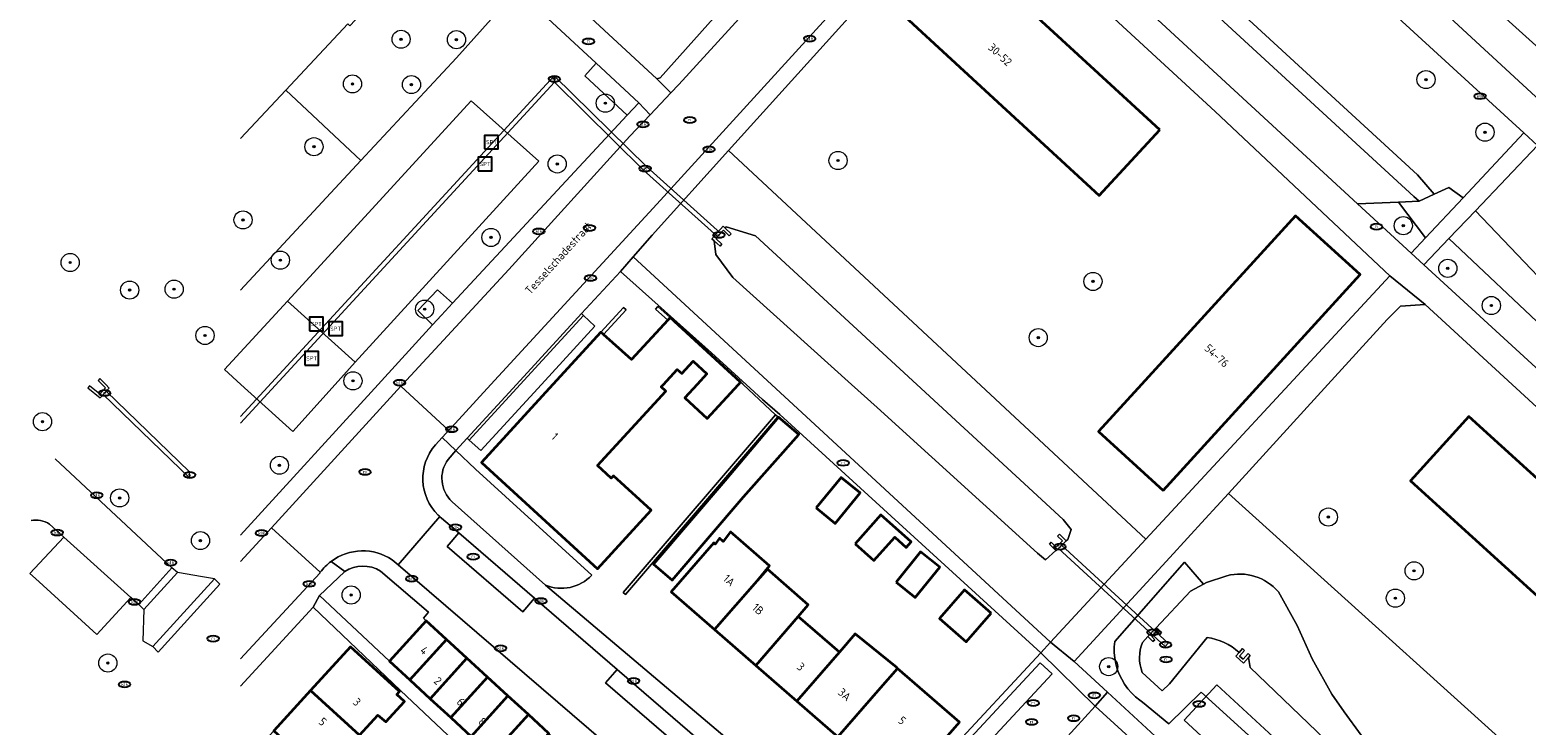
# Model space of a CAD drawing. Header units: metres. Extents: x 103671 to 105190, y 427150 to 429171.
# Tile 255 of 256: x 103673 to 103838, y 428962 to 429039. Entities that reach past the tile are written whole.
import ezdxf
from ezdxf.enums import TextEntityAlignment as Align

# ---------------------------------------------------------------- set-up
doc = ezdxf.new("R2010")
doc.units = ezdxf.units.M
for name, color, linetype, lineweight in [('B-WE-GR-BEPLANTING_CULTUUR_BODEMBEDEKKER-GV', 253, 'Continuous', 18), ('B-WE-GR-BEPLANTING_CULTUUR_BOSPLANTSOEN-GV', 253, 'Continuous', 18), ('B-WE-GR-BEPLANTING_CULTUUR_HEESTERS-GV', 253, 'Continuous', 18), ('B-WE-GR-BEPLANTING_CULTUUR_ROOS-GV', 253, 'Continuous', 18), ('B-WE-GR-BOOM-S', 253, 'Continuous', 25), ('B-WE-GR-HAAG-GV', 253, 'Continuous', 13), ('B-WE-IE-MEUBILAIR-S', 253, 'Continuous', 25), ('B-WE-IE-MEUBILAIR_WEGMEUBILAIR-S', 253, 'Continuous', 25), ('B-WE-IE-TERREINAFSCHEIDING_KUNSTMATIG_MUUR-G', 253, 'IE-TERREINAFSCHEIDING_KUNSTMATIG-SO', 18), ('B-WE-IE-TERREINAFSCHEIDING_KUNSTMATIG_MUUR-GV', 253, 'Continuous', 18), ('B-WE-KW-KUNSTWERK_DUIKER-GV', 253, 'Continuous', 18), ('B-WE-OG-BEBOUWING-GV', 253, 'Continuous', 35), ('B-WE-OG-BEBOUWING-T18', 7, 'Continuous', 18), ('B-WE-OG-BEBOUWING_BEZINKTANK-GV', 253, 'Continuous', 18), ('B-WE-OG-TERREIN_BEGROEID-GV', 253, 'Continuous', 18), ('B-WE-OG-TERREIN_ERF-GV', 253, 'Continuous', 18), ('B-WE-OG-TOPOGRAFIE-T18', 7, 'Continuous', 18), ('B-WE-OG-WATER_SLOOT-GV', 253, 'Continuous', 18), ('B-WE-VH-GESLOTENVERHARDING_ASFALT-GV', 253, 'Continuous', 18), ('B-WE-VH-GESLOTENVERHARDING_BETON-GV', 253, 'Continuous', 18), ('B-WE-VH-ONVERHARD_ZAND-GV', 253, 'Continuous', 18), ('B-WE-VH-OPENVERHARDING-GV', 253, 'Continuous', 18), ('B-WE-VH-OPENVERHARDING_BETONSTRAATSTEEN-GV', 253, 'Continuous', 18), ('B-WE-VH-OPENVERHARDING_STRAATBAKSTEEN-GV', 253, 'Continuous', 18), ('B-WE-VH-OPENVERHARDING_TEGEL-GV', 253, 'Continuous', 18), ('B-WE-VW-MARKERING_PICTOGRAM-G', 253, 'Continuous', 18)]:
    doc.layers.add(name, color=color, linetype=linetype, lineweight=lineweight)
doc.styles.add('NLCS-ISO', font='NLCS-ISO.ttf')
doc.styles.add('NLCS-ISO-M500-T18', font='NLCS-ISO.ttf', dxfattribs={"height": 0.9})
doc.linetypes.add('IE-TERREINAFSCHEIDING_KUNSTMATIG-SO', pattern='A,4,[82,NLCS.SHX,S=0.75,R=90,X=0,Y=0],4,-2', length=10)

# ---------------------------------------------------------------- blocks, each defined once
blk = doc.blocks.new('SIE-MEUBILAIR_PUT_KOLK-SO')
blk.add_ellipse((0, 0), major_axis=(1.25, 0), ratio=0.54)
at = {"style": 'NLCS-ISO'}
blk.add_text('klk', height=0.75, dxfattribs=at).set_placement((0.03, 0), align=Align.MIDDLE_CENTER)
blk = doc.blocks.new('SIE-MEUBILAIR_PUT_RIOOLPUT-SO')
blk.add_ellipse((0, 0), major_axis=(1.25, 0), ratio=0.54)
at = {"style": 'NLCS-ISO'}
blk.add_text('ri', height=0.75, dxfattribs=at).set_placement((-0.04, 0.07), align=Align.MIDDLE_CENTER)
blk = doc.blocks.new('SIE-WEG_SPEELTOESTEL-SO')
at = {"flags": 128}
blk.add_lwpolyline([(-3.75, -3.75), (3.75, -3.75), (3.75, 3.75), (-3.75, 3.75)], close=True, dxfattribs=at)
at = {"style": 'NLCS-ISO'}
blk.add_text('SPT', height=2.25, dxfattribs=at).set_placement((0, 0), align=Align.MIDDLE_CENTER)
blk = doc.blocks.new('SGR-BOOM_GBKN-SO')
at = {"linetype": 'ByBlock', "lineweight": 18}
h = blk.add_hatch(color=0, dxfattribs=at)
h.dxf.hatch_style = 1
edge = h.paths.add_edge_path()
edge.add_arc((0, 0), 0.25, 0, 360)
at = {"color": 0, "linetype": 'ByBlock', "lineweight": 18}
for radius in [2, 0.25]:
    blk.add_circle((0, 0), radius, dxfattribs=at)
at = {"color": 0, "linetype": 'ByBlock', "lineweight": 18, "style": 'NLCS-ISO'}
blk.add_attdef('SOORT', (2.5, 0), '', height=1.5, dxfattribs=at)

msp = doc.modelspace()

# ---------------------------------------------------------------- linework, layer by layer
at = {"layer": 'B-WE-GR-BEPLANTING_CULTUUR_BODEMBEDEKKER-GV', "flags": 128}
for points in [[(103795.678, 428971.575), (103796.26, 428972.231), (103797.178, 428973.196), (103800.971, 428977.229), (103802.384, 428977.985), (103800.281, 428980.427), (103792.624, 428971.693), (103792.568, 428971.078), (103792.568, 428970.461), (103792.623, 428969.846), (103792.732, 428969.238), (103792.896, 428968.643), (103793.112, 428968.065), (103793.378, 428967.508), (103793.694, 428966.977), (103794.055, 428966.477), (103794.46, 428966.01), (103794.905, 428965.582), (103795.386, 428965.196), (103795.687, 428964.988), (103798.584, 428962.587), (103802.144, 428966.105), (103829.436, 428941.256)], [(103802.785, 428972.106), (103798.658, 428966.999), (103797.856, 428966.255), (103795.647, 428968.271)], [(103807.339, 428969.916), (103806.783, 428969.305), (103805.945, 428970.048), (103806.308, 428970.457)], [(103832.296, 428945.03), (103807.533, 428968.807), (103807.339, 428969.916)]]:
    msp.add_lwpolyline(points, dxfattribs=at)
at = {"layer": 'B-WE-GR-BEPLANTING_CULTUUR_BODEMBEDEKKER-GV'}
for points in [[(103795.647, 428968.271, -0.1976389), (103795.678, 428971.575)], [(103806.308, 428970.457, 0.1615831), (103802.785, 428972.106)]]:
    msp.add_lwpolyline(points, format="xyb", dxfattribs=at)
at = {"layer": 'B-WE-GR-BEPLANTING_CULTUUR_BOSPLANTSOEN-GV', "flags": 128}
msp.add_lwpolyline([(103701.289, 429032.422), (103709.58, 429024.665), (103720.107, 429036.008), (103726.781, 429043.471), (103719.811, 429049.938), (103718.462, 429050.333), (103708.346, 429039.525), (103708.127, 429039.73)], close=True, dxfattribs=at)
msp.add_lwpolyline([(103696.327, 429010.386), (103709.58, 429024.665), (103701.289, 429032.422), (103696.327, 429027.119)], dxfattribs=at)
at = {"layer": 'B-WE-GR-BEPLANTING_CULTUUR_HEESTERS-GV', "flags": 128}
msp.add_lwpolyline([(103829.428, 429016.079), (103826.678, 429013.181), (103839.442, 429001.451), (103840.576, 429001.505), (103842.209, 429002.847), (103840.464, 429004.404), (103840.382, 429005.723)], close=True, dxfattribs=at)
at = {"layer": 'B-WE-GR-BEPLANTING_CULTUUR_HEESTERS-GV'}
msp.add_lwpolyline([(103711.745, 428979.42, 0.2980208), (103707.797, 428979.384)], format="xyb", dxfattribs=at)
at = {"layer": 'B-WE-GR-BEPLANTING_CULTUUR_HEESTERS-GV', "flags": 128}
msp.add_lwpolyline([(103707.797, 428979.384), (103707.78, 428979.372), (103707.762, 428979.36), (103705.015, 428976.755), (103712.725, 428969.512), (103716.751, 428973.966), (103716.453, 428974.24), (103717.027, 428974.9), (103711.745, 428979.42)], dxfattribs=at)
at = {"layer": 'B-WE-GR-BEPLANTING_CULTUUR_ROOS-GV', "flags": 128}
msp.add_lwpolyline([(103832.346, 429019.153), (103829.428, 429016.079), (103840.382, 429005.723), (103840.464, 429004.404), (103842.209, 429002.847), (103845.386, 429005.459)], close=True, dxfattribs=at)
at = {"layer": 'B-WE-GR-HAAG-GV', "flags": 128}
msp.add_lwpolyline([(103789.328, 429056.813), (103788.097, 429056.944), (103787.27, 429055.877), (103789.143, 429054.262), (103825.575, 429020.723), (103826.145, 429020.198), (103827.806, 429020.957), (103825.962, 429023.088)], close=True, dxfattribs=at)
at = {"layer": 'B-WE-IE-TERREINAFSCHEIDING_KUNSTMATIG_MUUR-G', "flags": 128}
msp.add_lwpolyline([(103708.935, 429002.474), (103701.476, 429009.19), (103721.703, 429031.273), (103729.187, 429024.59)], close=True, dxfattribs=at)
for points in [[(103701.476, 429009.19), (103694.547, 429001.642)], [(103751.671, 429000), (103751.393, 429000.26)], [(103755.251, 428996.651), (103751.671, 429000)]]:
    msp.add_lwpolyline(points, dxfattribs=at)
at = {"layer": 'B-WE-IE-TERREINAFSCHEIDING_KUNSTMATIG_MUUR-GV', "flags": 128}
for points in [[(103749.692, 429017.225), (103749.476, 429017.434), (103748.246, 429016.052), (103748.479, 429015.844), (103749.15, 429015.248), (103749.349, 429015.472), (103748.67, 429016.077), (103749.501, 429017.01), (103750.139, 429016.373), (103750.348, 429016.588)], [(103734.095, 429007.612), (103733.858, 429007.823), (103726.701, 429000), (103721.284, 428994.079), (103721.487, 428993.854), (103727.119, 429000)], [(103735.995, 429005.751), (103736.28, 429005.496), (103738.786, 429008.24), (103738.505, 429008.482)], [(103743.369, 429007.084), (103743.647, 429007.385), (103742.292, 429008.576), (103742.044, 429008.303)], [(103681.858, 428999.611), (103681.479, 429000), (103680.834, 429000.662), (103680.619, 429000.453), (103681.434, 428999.617), (103680.815, 428998.946), (103679.69, 428999.861), (103679.5, 428999.629), (103680.859, 428998.524)], [(103755.493, 428996.425), (103755.251, 428996.651), (103738.48, 428977.088), (103738.723, 428976.866)], [(103786.526, 428983.515), (103786.314, 428983.302), (103786.846, 428982.773), (103786.156, 428982.08), (103785.625, 428982.609), (103785.413, 428982.398), (103786.111, 428981.702), (103786.157, 428981.656), (103787.27, 428982.774)], [(103797.178, 428973.196), (103796.26, 428972.231), (103796.824, 428971.661), (103797.037, 428971.872), (103796.684, 428972.242), (103797.189, 428972.772), (103797.581, 428972.439), (103797.78, 428972.664)], [(103806.697, 428970.896), (103806.308, 428970.457), (103805.945, 428970.048), (103806.783, 428969.305), (103807.339, 428969.916), (103807.54, 428970.137), (103807.321, 428970.342), (103806.763, 428969.728), (103806.368, 428970.073), (103806.922, 428970.697)]]:
    msp.add_lwpolyline(points, close=True, dxfattribs=at)
at = {"layer": 'B-WE-KW-KUNSTWERK_DUIKER-GV', "flags": 128}
msp.add_lwpolyline([(103696.327, 428995.737), (103730.896, 429033.309), (103730.878, 429034.029), (103696.327, 428996.484)], dxfattribs=at)
for points in [[(103741.064, 429023.968), (103730.878, 429034.029), (103730.896, 429033.309), (103740.721, 429023.604)], [(103749.178, 429016.669), (103741.064, 429023.968), (103740.721, 429023.604), (103748.844, 429016.298)], [(103690.711, 428990.381), (103681.532, 428999.247), (103681.185, 428998.888), (103690.74, 428989.664)], [(103798.502, 428971.476), (103786.743, 428982.306), (103786.404, 428981.938), (103798.164, 428971.108)]]:
    msp.add_lwpolyline(points, close=True, dxfattribs=at)
at = {"layer": 'B-WE-OG-BEBOUWING-GV', "flags": 128}
for points in [[(103797.577, 429028.073), (103773.799, 429049.971), (103767.138, 429042.738), (103790.916, 429020.84)], [(103797.93, 428988.31), (103808.598, 429000), (103819.642, 429012.101), (103812.528, 429018.594), (103795.559, 429000), (103790.815, 428994.802)], [(103743.647, 429007.385), (103743.369, 429007.084), (103739.375, 429002.754), (103736.28, 429005.496), (103735.995, 429005.751), (103730.734, 429000), (103722.852, 428991.384), (103735.639, 428979.687), (103741.545, 428986.143), (103737.398, 428989.936), (103737.148, 428989.663), (103735.628, 428991.054), (103743.154, 428999.28), (103742.667, 428999.726), (103742.918, 429000), (103744.422, 429001.644), (103744.909, 429001.199), (103746.158, 429002.564), (103747.682, 429001.174), (103746.602, 429000), (103745.245, 428998.524), (103747.71, 428996.256), (103751.154, 429000), (103751.393, 429000.26)], [(103751.732, 428987.618), (103757.828, 428994.494), (103755.593, 428996.385), (103749.655, 428989.394), (103741.796, 428980.201), (103743.873, 428978.425)], [(103849.158, 428967.609), (103855.6, 428974.703), (103831.635, 428996.463), (103825.194, 428989.37)], [(103759.737, 428986.399), (103761.83, 428984.692), (103764.568, 428988.048), (103762.476, 428989.755)], [(103764.002, 428982.444), (103766.078, 428980.589), (103768.384, 428983.17), (103769.656, 428982.034), (103770.2, 428982.643), (103766.854, 428985.634)], [(103748.542, 428972.986), (103753.236, 428978.379), (103754.592, 428980.01), (103750.289, 428983.777), (103749.466, 428982.708), (103749.082, 428983.054), (103748.597, 428982.416), (103748.436, 428982.556), (103743.743, 428977.162)], [(103768.524, 428978.227), (103770.637, 428976.513), (103773.344, 428979.85), (103771.231, 428981.564)], [(103748.542, 428972.986), (103753.077, 428969.04), (103757.757, 428974.446), (103758.842, 428975.699), (103754.363, 428979.656), (103753.236, 428978.379)], [(103778.992, 428974.805), (103776.05, 428977.365), (103773.306, 428974.212), (103776.248, 428971.652)], [(103719.006, 428971.897), (103716.751, 428973.966), (103712.725, 428969.512), (103714.963, 428967.434)], [(103757.757, 428974.446), (103753.077, 428969.04), (103757.608, 428965.098), (103762.281, 428970.509)], [(103714.963, 428967.434), (103717.213, 428965.361), (103721.26, 428969.828), (103719.006, 428971.897)], [(103762.281, 428970.509), (103757.608, 428965.098), (103762.125, 428961.168), (103766.813, 428966.565), (103768.695, 428968.706), (103768.593, 428968.795), (103764.029, 428972.535)], [(103704.025, 428966.262), (103709.421, 428961.344), (103711.439, 428963.549), (103712.333, 428962.814), (103714.388, 428965.073), (103713.535, 428965.84), (103713.818, 428966.15), (103708.431, 428971.078)], [(103723.514, 428967.759), (103721.26, 428969.828), (103717.213, 428965.361), (103719.463, 428963.288)], [(103768.695, 428968.706), (103766.813, 428966.565), (103762.125, 428961.168), (103766.669, 428957.214), (103768.704, 428959.553), (103770.967, 428957.584), (103775.496, 428962.789)], [(103725.769, 428965.69), (103723.514, 428967.759), (103719.463, 428963.288), (103721.714, 428961.215)], [(103709.421, 428961.344), (103704.025, 428966.262), (103699.976, 428961.836), (103705.392, 428956.94)], [(103725.769, 428965.69), (103721.714, 428961.215), (103723.958, 428959.147), (103728.023, 428963.621)], [(103723.958, 428959.147), (103726.211, 428957.071), (103730.278, 428961.551), (103728.023, 428963.621)]]:
    msp.add_lwpolyline(points, close=True, dxfattribs=at)
at = {"layer": 'B-WE-OG-BEBOUWING_BEZINKTANK-GV', "flags": 128}
msp.add_lwpolyline([(103830.966, 428941.867), (103810.556, 428960.732), (103803.868, 428966.914), (103800.271, 428963.022), (103827.368, 428937.975)], close=True, dxfattribs=at)
at = {"layer": 'B-WE-OG-TERREIN_BEGROEID-GV', "flags": 128}
for points in [[(103696.327, 429027.119), (103701.289, 429032.422), (103708.127, 429039.73), (103708.346, 429039.525), (103718.462, 429050.333), (103717.626, 429051.116), (103709.132, 429059.501), (103699.258, 429068.682), (103700.745, 429070.193), (103696.327, 429074.329)], [(103789.719, 429068.902), (103785.186, 429064.38), (103786.649, 429063.045), (103785.301, 429061.567), (103783.865, 429062.877), (103783.561, 429062.5), (103785.132, 429061.06), (103780.602, 429056.042), (103780.37, 429055.814), (103782.329, 429054.055), (103789.143, 429054.262), (103787.27, 429055.877), (103788.097, 429056.944), (103789.328, 429056.813), (103825.962, 429023.088), (103827.806, 429020.957), (103829.403, 429021.702), (103830.991, 429020.575), (103837.671, 429027.721), (103821.655, 429042.433), (103811.554, 429051.703)], [(103696.327, 428983.408), (103711.47, 429000), (103717.479, 429006.585), (103715.863, 429008.157), (103718.02, 429010.421), (103719.656, 429008.947), (103738.901, 429029.661), (103734.236, 429034.004), (103735.475, 429035.406), (103726.781, 429043.471), (103720.107, 429036.008), (103709.58, 429024.665), (103696.327, 429010.386)], [(103839.171, 429026.343), (103832.346, 429019.153), (103845.386, 429005.459)], [(103722.211, 428990.683), (103720.042, 428992.741), (103719.183, 428991.747)], [(103734.998, 428978.986), (103722.211, 428990.683)], [(103719.615, 428987.073), (103729.901, 428977.889)], [(103685.099, 428975.745), (103684.213, 428976.511), (103680.485, 428972.458), (103673.722, 428978.601), (103673.115, 428979.153), (103676.85, 428983.18), (103675.284, 428984.621)], [(103833.35, 428944.897), (103832.433, 428941.392), (103831.252, 428940.439), (103829.436, 428941.256), (103802.144, 428966.105), (103798.584, 428962.587), (103795.687, 428964.988), (103795.386, 428965.196), (103794.905, 428965.582), (103794.46, 428966.01), (103794.055, 428966.477), (103793.694, 428966.977), (103793.378, 428967.508), (103793.112, 428968.065), (103792.896, 428968.643), (103792.732, 428969.238), (103792.623, 428969.846), (103792.568, 428970.461), (103792.568, 428971.078), (103792.624, 428971.693), (103800.281, 428980.427), (103802.384, 428977.985), (103802.714, 428978.162), (103804.972, 428978.922)], [(103810.639, 428977.155), (103812.719, 428973.427), (103814.364, 428969.748), (103816.529, 428965.861), (103817.873, 428963.921), (103819.759, 428961.356), (103824.149, 428957.011), (103827.558, 428954.591), (103830.303, 428952.585), (103835.308, 428948.03)]]:
    msp.add_lwpolyline(points, dxfattribs=at)
for points in [[(103708.935, 429002.474), (103706.722, 429000), (103702.089, 428994.821), (103696.363, 429000), (103694.547, 429001.642), (103701.476, 429009.19), (103721.703, 429031.273), (103729.187, 429024.59)], [(103701.476, 429009.19), (103708.935, 429002.474), (103729.187, 429024.59), (103721.703, 429031.273)], [(103750.076, 429025.767), (103741.668, 429016.445), (103739.565, 429014.062), (103754.799, 429000), (103785.548, 428971.616), (103796.04, 428982.944)], [(103830.991, 429020.575), (103829.403, 429021.702), (103827.806, 429020.957), (103826.145, 429020.198), (103823.856, 429020.105), (103826.854, 429016.15)], [(103823.856, 429020.105), (103819.343, 429019.922), (103825.279, 429014.466), (103826.854, 429016.15)], [(103750.548, 429011.773), (103748.667, 429014.333), (103748.479, 429015.844), (103748.246, 429016.052), (103749.476, 429017.434), (103749.692, 429017.225), (103749.808, 429017.356), (103753.047, 429016.385), (103770.807, 429000), (103786.946, 428985.109), (103787.799, 428984.02), (103787.432, 428982.904), (103787.27, 428982.774), (103786.157, 428981.656), (103786.111, 428981.702), (103784.994, 428980.685), (103784.098, 428981.417), (103766.439, 428997.461), (103763.62, 429000)], [(103734.095, 429007.612), (103727.119, 429000), (103721.487, 428993.854), (103722.781, 428992.729), (103729.458, 429000), (103735.348, 429006.415)], [(103805.131, 428987.979), (103802.577, 428985.181), (103798.673, 428980.93), (103788.155, 428969.477), (103791.824, 428966.09), (103806.62, 428952.434), (103826.591, 428933.821), (103827.844, 428933.961), (103835.331, 428942.244), (103837.272, 428944.301), (103841.109, 428948.367), (103844.697, 428952.295)]]:
    msp.add_lwpolyline(points, close=True, dxfattribs=at)
at = {"layer": 'B-WE-OG-TERREIN_BEGROEID-GV'}
for points in [[(103719.183, 428991.747, 0.3807808), (103719.615, 428987.073)], [(103675.284, 428984.621, 0.1918609), (103673.235, 428984.998)], [(103729.901, 428977.889, 0.311712), (103734.998, 428978.986)], [(103804.972, 428978.922, -0.2867637), (103810.639, 428977.155)]]:
    msp.add_lwpolyline(points, format="xyb", dxfattribs=at)
at = {"layer": 'B-WE-OG-TERREIN_ERF-GV', "flags": 128}
for points in [[(103752.171, 429077.555), (103749.238, 429080.29), (103748.914, 429079.943), (103733.736, 429063.661), (103735.434, 429062.064), (103739.077, 429058.638), (103730.95, 429049.763), (103728.132, 429046.683), (103742.165, 429033.667), (103742.55, 429033.778), (103749.953, 429042.075), (103768.606, 429062.226)], [(103803.658, 429030.098), (103785.125, 429047.215), (103776.428, 429054.982), (103750.076, 429025.767), (103796.04, 428982.944), (103811.837, 429000), (103822.935, 429011.984)], [(103767.138, 429042.738), (103773.799, 429049.971), (103797.577, 429028.073), (103790.916, 429020.84)], [(103795.559, 429000), (103812.528, 429018.594), (103819.642, 429012.101), (103808.598, 429000), (103797.93, 428988.31), (103790.815, 428994.802)], [(103735.995, 429005.751), (103738.505, 429008.482), (103738.786, 429008.24), (103736.28, 429005.496), (103739.375, 429002.754), (103743.369, 429007.084), (103742.044, 429008.303), (103742.292, 429008.576), (103743.647, 429007.385), (103751.393, 429000.26), (103751.154, 429000), (103747.71, 428996.256), (103745.245, 428998.524), (103746.602, 429000), (103747.682, 429001.174), (103746.158, 429002.564), (103744.909, 429001.199), (103744.422, 429001.644), (103742.918, 429000), (103742.667, 428999.726), (103743.154, 428999.28), (103735.628, 428991.054), (103737.148, 428989.663), (103737.398, 428989.936), (103741.545, 428986.143), (103735.639, 428979.687), (103722.852, 428991.384), (103730.734, 429000)], [(103826.826, 429008.795), (103824.101, 429008.642), (103822.639, 429007.163), (103816.102, 429000), (103805.131, 428987.979), (103844.697, 428952.295), (103846.838, 428954.639), (103850.594, 428958.502), (103854.614, 428962.765), (103863.774, 428972.981), (103864.662, 428973.985)], [(103738.48, 428977.088), (103755.251, 428996.651), (103755.493, 428996.425), (103738.723, 428976.866)], [(103741.796, 428980.201), (103749.655, 428989.394), (103755.593, 428996.385), (103757.828, 428994.494), (103751.732, 428987.618), (103743.873, 428978.425)], [(103831.635, 428996.463), (103855.6, 428974.703), (103849.158, 428967.609), (103825.194, 428989.37)], [(103764.568, 428988.048), (103761.83, 428984.692), (103759.737, 428986.399), (103762.476, 428989.755)], [(103770.2, 428982.643), (103769.656, 428982.034), (103768.384, 428983.17), (103766.078, 428980.589), (103764.002, 428982.444), (103766.854, 428985.634)], [(103753.077, 428969.04), (103748.542, 428972.986), (103743.743, 428977.162), (103748.436, 428982.556), (103748.597, 428982.416), (103749.082, 428983.054), (103749.466, 428982.708), (103750.289, 428983.777), (103754.592, 428980.01), (103753.236, 428978.379), (103754.363, 428979.656), (103758.842, 428975.699), (103757.757, 428974.446), (103762.281, 428970.509), (103764.029, 428972.535), (103768.593, 428968.795), (103768.695, 428968.706), (103775.496, 428962.789), (103770.967, 428957.584), (103768.704, 428959.553), (103766.669, 428957.214), (103762.125, 428961.168), (103757.608, 428965.098)], [(103773.344, 428979.85), (103770.637, 428976.513), (103768.524, 428978.227), (103771.231, 428981.564)], [(103773.306, 428974.212), (103776.05, 428977.365), (103778.992, 428974.805), (103776.248, 428971.652)]]:
    msp.add_lwpolyline(points, close=True, dxfattribs=at)
for points in [[(103729.901, 428977.889), (103752.266, 428958.974), (103764.288, 428948.675), (103784.486, 428970.42), (103755.708, 428996.688), (103753.826, 428998.359), (103752.024, 429000), (103748.199, 429003.483), (103742.324, 429008.73), (103738.166, 429012.443), (103733.858, 429007.823), (103734.095, 429007.612), (103735.348, 429006.415), (103729.458, 429000), (103722.781, 428992.729), (103721.487, 428993.854), (103721.284, 428994.079)], [(103721.284, 428994.079), (103720.042, 428992.741), (103722.211, 428990.683), (103734.998, 428978.986)], [(103719.137, 428961.337), (103713.946, 428966.29), (103704.318, 428975.478), (103696.327, 428966.772)], [(103696.327, 428957.848), (103699.976, 428961.836), (103704.025, 428966.262), (103708.431, 428971.078), (103713.818, 428966.15), (103713.535, 428965.84), (103714.388, 428965.073), (103712.333, 428962.814), (103711.439, 428963.549), (103709.421, 428961.344), (103705.392, 428956.94), (103701.545, 428952.735), (103701.903, 428952.415), (103701.935, 428951.944), (103701.949, 428951.745), (103700.384, 428949.992), (103699.748, 428949.97), (103699.345, 428950.33), (103697.228, 428948.016), (103696.327, 428947.031)]]:
    msp.add_lwpolyline(points, dxfattribs=at)
at = {"layer": 'B-WE-OG-TERREIN_ERF-GV'}
msp.add_lwpolyline([(103734.998, 428978.986, -0.311712), (103729.901, 428977.889)], format="xyb", dxfattribs=at)
at = {"layer": 'B-WE-OG-WATER_SLOOT-GV', "flags": 128}
msp.add_lwpolyline([(103770.807, 429000), (103753.047, 429016.385), (103749.808, 429017.356), (103749.692, 429017.225), (103750.348, 429016.588), (103750.139, 429016.373), (103749.501, 429017.01), (103748.67, 429016.077), (103749.349, 429015.472), (103749.15, 429015.248), (103748.479, 429015.844), (103748.667, 429014.333), (103750.548, 429011.773), (103763.62, 429000), (103766.439, 428997.461), (103784.098, 428981.417), (103784.994, 428980.685), (103786.111, 428981.702), (103785.413, 428982.398), (103785.625, 428982.609), (103786.156, 428982.08), (103786.846, 428982.773), (103786.314, 428983.302), (103786.526, 428983.515), (103787.27, 428982.774), (103787.432, 428982.904), (103787.799, 428984.02), (103786.946, 428985.109)], close=True, dxfattribs=at)
for points in [[(103804.972, 428978.922), (103802.714, 428978.162), (103802.384, 428977.985), (103800.971, 428977.229), (103797.178, 428973.196), (103797.78, 428972.664), (103797.581, 428972.439), (103797.189, 428972.772), (103796.684, 428972.242), (103797.037, 428971.872), (103796.824, 428971.661), (103796.26, 428972.231), (103795.678, 428971.575)], [(103835.308, 428948.03), (103830.303, 428952.585), (103827.558, 428954.591), (103824.149, 428957.011), (103819.759, 428961.356), (103817.873, 428963.921), (103816.529, 428965.861), (103814.364, 428969.748), (103812.719, 428973.427), (103810.639, 428977.155)], [(103795.647, 428968.271), (103797.856, 428966.255), (103798.658, 428966.999), (103802.785, 428972.106)], [(103806.308, 428970.457), (103806.697, 428970.896), (103806.922, 428970.697), (103806.368, 428970.073), (103806.763, 428969.728), (103807.321, 428970.342), (103807.54, 428970.137), (103807.339, 428969.916), (103807.533, 428968.807), (103832.296, 428945.03)]]:
    msp.add_lwpolyline(points, dxfattribs=at)
at = {"layer": 'B-WE-OG-WATER_SLOOT-GV'}
for points in [[(103810.639, 428977.155, 0.2867637), (103804.972, 428978.922)], [(103795.678, 428971.575, 0.1976389), (103795.647, 428968.271)], [(103802.785, 428972.106, -0.1615831), (103806.308, 428970.457)]]:
    msp.add_lwpolyline(points, format="xyb", dxfattribs=at)
at = {"layer": 'B-WE-VH-GESLOTENVERHARDING_ASFALT-GV', "flags": 128}
for points in [[(103878.595, 429000.82), (103871.203, 429007.779), (103848.998, 429028.37), (103831.238, 429044.361), (103816.417, 429058.019), (103801.859, 429071.546), (103797.565, 429075.506), (103788.484, 429083.881), (103787.082, 429085.174), (103784.408, 429087.64), (103763.567, 429106.691), (103763.072, 429107.14), (103762.957, 429107.246), (103740.642, 429127.836)], [(103821.655, 429042.433), (103837.671, 429027.721), (103839.171, 429026.343)]]:
    msp.add_lwpolyline(points, dxfattribs=at)
at = {"layer": 'B-WE-VH-GESLOTENVERHARDING_BETON-GV', "flags": 128}
msp.add_lwpolyline([(103735.475, 429035.406), (103734.236, 429034.004), (103738.901, 429029.661), (103740.182, 429031.039)], close=True, dxfattribs=at)
at = {"layer": 'B-WE-VH-ONVERHARD_ZAND-GV', "flags": 128}
msp.add_lwpolyline([(103789.328, 429056.813), (103788.097, 429056.944), (103787.27, 429055.877), (103789.143, 429054.262), (103825.575, 429020.723), (103826.145, 429020.198), (103827.806, 429020.957), (103825.962, 429023.088)], close=True, dxfattribs=at)
at = {"layer": 'B-WE-VH-OPENVERHARDING-GV', "flags": 128}
for points in [[(103823.278, 429056.005), (103802.503, 429074.948), (103802.042, 429075.368), (103801.149, 429076.349), (103800.468, 429077.617), (103800.228, 429078.997), (103800.414, 429080.362), (103800.639, 429081.317), (103800.855, 429081.556), (103799.166, 429083.082), (103795.209, 429078.81), (103798.123, 429076.112), (103797.565, 429075.506), (103801.859, 429071.546), (103816.417, 429058.019), (103831.238, 429044.361), (103848.998, 429028.37), (103871.203, 429007.779), (103878.595, 429000.82), (103880.943, 429003.006), (103880.465, 429003.415), (103856.732, 429025.25), (103855.298, 429026.465)], [(103769.269, 429049.632), (103776.174, 429057.105), (103782.648, 429064.088), (103785.143, 429066.826), (103779.868, 429071.696), (103777.325, 429068.916), (103767.79, 429058.418), (103759.43, 429049.326), (103744.593, 429033.072), (103743.698, 429032.12), (103741.439, 429029.716), (103739.212, 429027.347), (103725.861, 429012.666), (103714.151, 429000), (103713.976, 428999.808), (103719.25, 428994.932), (103719.543, 428995.251), (103723.904, 429000), (103742.163, 429019.886)], [(103832.346, 429019.153), (103839.171, 429026.343), (103837.671, 429027.721), (103830.991, 429020.575), (103826.854, 429016.15), (103825.279, 429014.466), (103826.678, 429013.181), (103829.428, 429016.079)], [(103822.639, 429007.163), (103824.101, 429008.642), (103826.826, 429008.795), (103822.935, 429011.984), (103811.837, 429000), (103796.04, 428982.944), (103785.548, 428971.616), (103788.155, 428969.477), (103798.673, 428980.93), (103802.577, 428985.181), (103805.131, 428987.979), (103816.102, 429000)], [(103689.385, 428979.279), (103688.733, 428979.809), (103685.099, 428975.745), (103685.657, 428975.188)], [(103693.449, 428978.599), (103692.134, 428978.819), (103689.385, 428979.279), (103685.657, 428975.188), (103685.55, 428971.739), (103686.653, 428971.113)], [(103694.027, 428977.99), (103693.449, 428978.599), (103686.653, 428971.113), (103687.231, 428970.504)], [(103788.155, 428969.477), (103785.548, 428971.616), (103784.486, 428970.42), (103790.463, 428964.566), (103791.824, 428966.09)]]:
    msp.add_lwpolyline(points, close=True, dxfattribs=at)
for points in [[(103785.398, 429067.013), (103785.143, 429066.826), (103782.648, 429064.088), (103776.174, 429057.105), (103769.269, 429049.632), (103742.163, 429019.886), (103723.904, 429000), (103719.543, 428995.251), (103719.25, 428994.932), (103718.972, 428994.629), (103718.542, 428994.161), (103720.042, 428992.741), (103721.284, 428994.079), (103726.701, 429000), (103733.858, 429007.823), (103738.166, 429012.443), (103739.565, 429014.062), (103741.668, 429016.445), (103750.076, 429025.767), (103776.428, 429054.982)], [(103737.806, 428968.599), (103728.702, 428976.443), (103727.419, 428974.948), (103719.067, 428982.157), (103720.351, 428983.64), (103718.464, 428985.266), (103718.274, 428985.428), (103718.268, 428985.433), (103713.68, 428980.109), (103745.172, 428953.002)], [(103696.327, 428969.752), (103705.033, 428979.214), (103705.065, 428979.258), (103705.098, 428979.303), (103699.721, 428984.218), (103696.327, 428980.506)], [(103755.088, 428944.492), (103757.623, 428942.248), (103762.364, 428947.436), (103758.664, 428950.624), (103757.38, 428949.117), (103736.521, 428967.107), (103737.806, 428968.599)]]:
    msp.add_lwpolyline(points, dxfattribs=at)
at = {"layer": 'B-WE-VH-OPENVERHARDING_BETONSTRAATSTEEN-GV', "flags": 128}
for points in [[(103782.329, 429054.055), (103780.37, 429055.814), (103780.602, 429056.042), (103779.183, 429057.341), (103779.124, 429057.545), (103779.14, 429057.82), (103776.428, 429054.982), (103785.125, 429047.215), (103803.658, 429030.098), (103822.935, 429011.984), (103826.826, 429008.795), (103864.662, 428973.985), (103866.698, 428976.185), (103863.543, 428979.133), (103860.302, 428982.162), (103839.442, 429001.451), (103826.678, 429013.181), (103825.279, 429014.466), (103819.343, 429019.922)], [(103789.143, 429054.262), (103782.329, 429054.055), (103819.343, 429019.922), (103823.856, 429020.105), (103826.145, 429020.198), (103825.575, 429020.723)], [(103720.351, 428983.64), (103719.067, 428982.157), (103727.419, 428974.948), (103728.702, 428976.443)], [(103750.886, 428957.327), (103737.806, 428968.599), (103736.521, 428967.107), (103757.38, 428949.117), (103758.664, 428950.624)], [(103765.745, 428949.234), (103767.085, 428948.013), (103785.726, 428968.117), (103784.412, 428969.331)]]:
    msp.add_lwpolyline(points, close=True, dxfattribs=at)
for points in [[(103717.778, 428993.332), (103718.542, 428994.161), (103718.972, 428994.629), (103719.25, 428994.932), (103713.976, 428999.808), (103699.721, 428984.218), (103705.098, 428979.303)], [(103675.284, 428984.621), (103676.85, 428983.18), (103684.213, 428976.511), (103685.099, 428975.745), (103688.733, 428979.809), (103675.907, 428991.815)], [(103713.012, 428980.684), (103713.68, 428980.109), (103718.268, 428985.433)]]:
    msp.add_lwpolyline(points, dxfattribs=at)
at = {"layer": 'B-WE-VH-OPENVERHARDING_BETONSTRAATSTEEN-GV'}
for points in [[(103718.091, 428985.599, -0.3975725), (103717.778, 428993.332)], [(103673.235, 428984.998, -0.1918609), (103675.284, 428984.621)], [(103718.268, 428985.433, -0.0088308), (103718.091, 428985.599)], [(103706.299, 428980.506, -0.3166027), (103713.012, 428980.684)], [(103705.098, 428979.303, -0.0735815), (103706.299, 428980.506)]]:
    msp.add_lwpolyline(points, format="xyb", dxfattribs=at)
at = {"layer": 'B-WE-VH-OPENVERHARDING_STRAATBAKSTEEN-GV', "flags": 128}
for points in [[(103742.165, 429033.667), (103728.132, 429046.683), (103724.443, 429050.058), (103727.261, 429053.138), (103735.434, 429062.064), (103733.736, 429063.661), (103730.813, 429066.286), (103729.969, 429065.364), (103726.493, 429061.722), (103713.468, 429073.556), (103717.44, 429077.893), (103731.558, 429093.308), (103732.696, 429094.551), (103733.447, 429095.371), (103729.77, 429098.738), (103728.022, 429096.821), (103709.827, 429076.865), (103709.467, 429076.471), (103709.161, 429076.135), (103706.394, 429073.107), (103723.215, 429057.268), (103719.78, 429053.635), (103719.731, 429053.584)], [(103719.564, 429053.235), (103717.626, 429051.116), (103718.462, 429050.333), (103719.811, 429049.938), (103726.781, 429043.471), (103735.475, 429035.406), (103740.182, 429031.039), (103741.439, 429029.716), (103743.698, 429032.12), (103742.165, 429033.667)]]:
    msp.add_lwpolyline(points, dxfattribs=at)
msp.add_lwpolyline([(103676.85, 428983.18), (103673.115, 428979.153), (103673.722, 428978.601), (103680.485, 428972.458), (103684.213, 428976.511)], close=True, dxfattribs=at)
at = {"layer": 'B-WE-VH-OPENVERHARDING_TEGEL-GV', "flags": 128}
for points in [[(103749.953, 429042.075), (103742.55, 429033.778), (103742.165, 429033.667), (103743.698, 429032.12), (103744.593, 429033.072), (103759.43, 429049.326)], [(103696.327, 428980.506), (103699.721, 428984.218), (103713.976, 428999.808), (103714.151, 429000), (103725.861, 429012.666), (103739.212, 429027.347), (103741.439, 429029.716), (103740.182, 429031.039), (103738.901, 429029.661), (103719.656, 429008.947), (103718.455, 429007.654), (103717.479, 429006.585), (103711.47, 429000), (103696.327, 428983.408)], [(103719.183, 428991.747), (103720.042, 428992.741), (103718.542, 428994.161), (103717.778, 428993.332)], [(103729.901, 428977.889), (103719.615, 428987.073)], [(103718.268, 428985.433), (103718.274, 428985.428), (103718.464, 428985.266), (103720.351, 428983.64), (103728.702, 428976.443), (103737.806, 428968.599), (103750.886, 428957.327), (103752.266, 428958.974), (103729.901, 428977.889)], [(103696.327, 428966.772), (103704.318, 428975.478), (103705.015, 428976.755), (103707.762, 428979.36), (103707.78, 428979.372), (103707.797, 428979.384), (103706.299, 428980.506)], [(103706.299, 428980.506), (103707.797, 428979.384)], [(103745.172, 428953.002), (103713.68, 428980.109), (103713.012, 428980.684)], [(103705.098, 428979.303), (103705.065, 428979.258), (103705.033, 428979.214), (103696.327, 428969.752)], [(103711.745, 428979.42), (103717.027, 428974.9), (103716.453, 428974.24), (103716.751, 428973.966), (103719.006, 428971.897), (103721.26, 428969.828), (103723.514, 428967.759), (103725.769, 428965.69), (103728.023, 428963.621), (103730.278, 428961.551), (103732.532, 428959.483), (103734.787, 428957.413), (103737.062, 428955.325), (103737.404, 428955.011), (103738.489, 428956.338), (103744.392, 428951.276), (103745.544, 428952.609)], [(103806.62, 428952.434), (103791.824, 428966.09), (103790.463, 428964.566), (103804.754, 428951.502)], [(103804.754, 428951.502), (103790.463, 428964.566), (103782.475, 428955.795)]]:
    msp.add_lwpolyline(points, dxfattribs=at)
for points in [[(103754.799, 429000), (103739.565, 429014.062), (103738.166, 429012.443), (103742.324, 429008.73), (103748.199, 429003.483), (103752.024, 429000), (103753.826, 428998.359), (103755.708, 428996.688), (103784.486, 428970.42), (103785.548, 428971.616)], [(103719.656, 429008.947), (103718.02, 429010.421), (103715.863, 429008.157), (103717.479, 429006.585), (103718.455, 429007.654)], [(103708.935, 429002.474), (103701.476, 429009.19), (103694.547, 429001.642), (103696.363, 429000), (103702.089, 428994.821), (103706.722, 429000)], [(103704.318, 428975.478), (103713.946, 428966.29), (103719.137, 428961.337), (103720.7, 428959.845), (103721.024, 428959.536), (103722.535, 428958.147), (103729.787, 428951.602), (103735.175, 428946.605), (103738.019, 428943.967), (103738.952, 428945.408), (103732.984, 428950.833), (103730.723, 428952.915), (103728.473, 428954.988), (103726.211, 428957.071), (103723.958, 428959.147), (103721.714, 428961.215), (103719.463, 428963.288), (103717.213, 428965.361), (103714.963, 428967.434), (103712.725, 428969.512), (103705.015, 428976.755)], [(103782.475, 428955.795), (103790.463, 428964.566), (103784.486, 428970.42), (103764.288, 428948.675), (103762.793, 428947.066), (103762.364, 428947.436), (103757.623, 428942.248), (103760.791, 428939.37), (103762.804, 428937.994), (103764.653, 428936.338), (103765.956, 428937.72)], [(103765.745, 428949.234), (103784.412, 428969.331), (103785.726, 428968.117), (103767.085, 428948.013)]]:
    msp.add_lwpolyline(points, close=True, dxfattribs=at)
at = {"layer": 'B-WE-VH-OPENVERHARDING_TEGEL-GV'}
for points in [[(103717.778, 428993.332, 0.3975725), (103718.091, 428985.599)], [(103719.615, 428987.073, -0.3807808), (103719.183, 428991.747)], [(103718.091, 428985.599, 0.0088308), (103718.268, 428985.433)], [(103713.012, 428980.684, 0.3166027), (103706.299, 428980.506)], [(103706.299, 428980.506, 0.0735815), (103705.098, 428979.303)], [(103707.797, 428979.384, -0.2980208), (103711.745, 428979.42)]]:
    msp.add_lwpolyline(points, format="xyb", dxfattribs=at)
at = {"layer": 'B-WE-VW-MARKERING_PICTOGRAM-G', "flags": 128}
msp.add_lwpolyline([(103784.574, 429081.942), (103899.065, 428976.256)], dxfattribs=at)

# ---------------------------------------------------------------- block references
at = {"layer": 'B-WE-GR-BOOM-S', "xscale": 0.5, "yscale": 0.5, "zscale": 0.5}
for p in [(103714.001, 429038.044), (103720.1, 429038), (103826.9, 429033.6), (103708.649, 429033.121), (103715.143, 429033.049), (103736.5, 429031), (103833.4, 429027.8), (103704.4, 429026.2), (103731.2, 429024.3), (103762.134, 429024.679), (103696.591, 429018.136), (103824.4, 429017.5), (103723.9, 429016.2), (103677.549, 429013.44), (103700.7, 429013.7), (103829.3, 429012.8), (103684.1, 429010.4), (103689, 429010.5), (103790.215, 429011.353), (103834.1, 429008.7), (103716.6, 429008.3), (103692.4, 429005.4), (103784.186, 429005.166), (103708.7, 429000.4), (103674.5, 428995.9), (103700.6, 428991.1), (103683, 428987.5), (103816.144, 428985.391), (103691.9, 428982.8), (103825.593, 428979.465), (103708.5, 428976.8), (103823.53, 428976.451), (103681.7, 428969.3), (103791.95, 428968.908)]:
    msp.add_blockref('SGR-BOOM_GBKN-SO', p, dxfattribs=at)
at = {"layer": 'B-WE-IE-MEUBILAIR-S', "xscale": 0.5, "yscale": 0.5, "zscale": 0.5}
for name, p in [('SIE-MEUBILAIR_PUT_RIOOLPUT-SO', (103734.644, 429037.798)), ('SIE-MEUBILAIR_PUT_KOLK-SO', (103759.01, 429038.11)), ('SIE-MEUBILAIR_PUT_RIOOLPUT-SO', (103730.887, 429033.669)), ('SIE-MEUBILAIR_PUT_KOLK-SO', (103832.85, 429031.77)), ('SIE-MEUBILAIR_PUT_RIOOLPUT-SO', (103745.809, 429029.141)), ('SIE-MEUBILAIR_PUT_KOLK-SO', (103740.64, 429028.66)), ('SIE-MEUBILAIR_PUT_KOLK-SO', (103747.93, 429025.92)), ('SIE-MEUBILAIR_PUT_RIOOLPUT-SO', (103740.888, 429023.79)), ('SIE-MEUBILAIR_PUT_RIOOLPUT-SO', (103821.444, 429017.39)), ('SIE-MEUBILAIR_PUT_KOLK-SO', (103729.17, 429016.86)), ('SIE-MEUBILAIR_PUT_RIOOLPUT-SO', (103734.75, 429017.247)), ('SIE-MEUBILAIR_PUT_RIOOLPUT-SO', (103749.011, 429016.483)), ('SIE-MEUBILAIR_PUT_KOLK-SO', (103734.86, 429011.73)), ('SIE-MEUBILAIR_PUT_KOLK-SO', (103713.84, 429000.19)), ('SIE-MEUBILAIR_PUT_RIOOLPUT-SO', (103681.359, 428999.068)), ('SIE-MEUBILAIR_PUT_KOLK-SO', (103719.58, 428995.07)), ('SIE-MEUBILAIR_PUT_RIOOLPUT-SO', (103762.693, 428991.364)), ('SIE-MEUBILAIR_PUT_RIOOLPUT-SO', (103690.722, 428990.023)), ('SIE-MEUBILAIR_PUT_RIOOLPUT-SO', (103710.028, 428990.365)), ('SIE-MEUBILAIR_PUT_KOLK-SO', (103680.47, 428987.8)), ('SIE-MEUBILAIR_PUT_KOLK-SO', (103676.12, 428983.68)), ('SIE-MEUBILAIR_PUT_KOLK-SO', (103698.63, 428983.63)), ('SIE-MEUBILAIR_PUT_KOLK-SO', (103719.99, 428984.26)), ('SIE-MEUBILAIR_PUT_RIOOLPUT-SO', (103786.573, 428982.122)), ('SIE-MEUBILAIR_PUT_KOLK-SO', (103688.62, 428980.36)), ('SIE-MEUBILAIR_PUT_RIOOLPUT-SO', (103721.939, 428981.024)), ('SIE-MEUBILAIR_PUT_KOLK-SO', (103703.89, 428978.03)), ('SIE-MEUBILAIR_PUT_KOLK-SO', (103715.17, 428978.6)), ('SIE-MEUBILAIR_PUT_KOLK-SO', (103729.41, 428976.13)), ('SIE-MEUBILAIR_PUT_KOLK-SO', (103684.63, 428976.04)), ('SIE-MEUBILAIR_PUT_RIOOLPUT-SO', (103693.301, 428971.994)), ('SIE-MEUBILAIR_PUT_RIOOLPUT-SO', (103796.822, 428972.683)), ('SIE-MEUBILAIR_PUT_RIOOLPUT-SO', (103798.22, 428971.322)), ('SIE-MEUBILAIR_PUT_KOLK-SO', (103724.96, 428970.93)), ('SIE-MEUBILAIR_PUT_RIOOLPUT-SO', (103798.262, 428969.693)), ('SIE-MEUBILAIR_PUT_KOLK-SO', (103683.54, 428966.94)), ('SIE-MEUBILAIR_PUT_KOLK-SO', (103739.61, 428967.33)), ('SIE-MEUBILAIR_PUT_RIOOLPUT-SO', (103783.635, 428964.899)), ('SIE-MEUBILAIR_PUT_RIOOLPUT-SO', (103790.366, 428965.73)), ('SIE-MEUBILAIR_PUT_RIOOLPUT-SO', (103801.918, 428964.804)), ('SIE-MEUBILAIR_PUT_RIOOLPUT-SO', (103788.09, 428963.222)), ('SIE-MEUBILAIR_PUT_RIOOLPUT-SO', (103783.467, 428962.815))]:
    msp.add_blockref(name, p, dxfattribs=at)
at = {"layer": 'B-WE-IE-MEUBILAIR_WEGMEUBILAIR-S', "xscale": 0.2, "yscale": 0.2, "zscale": 0.2}
for p in [(103723.953, 429026.703), (103723.259, 429024.298), (103704.666, 429006.662), (103706.789, 429006.139), (103704.15, 429002.866)]:
    msp.add_blockref('SIE-WEG_SPEELTOESTEL-SO', p, dxfattribs=at)

# ---------------------------------------------------------------- texts
at = {"layer": 'B-WE-OG-BEBOUWING-T18', "style": 'NLCS-ISO-M500-T18'}
for s, rotation, p in [('30-52', 317.4, (103779.985, 429036.345)), ('54-76', 317.6, (103803.863, 429003.165)), ('1', 317.5, (103730.926, 428994.284)), ('1A', 319, (103750.135, 428978.414)), ('1B', 318.5, (103753.325, 428975.236)), ('4', 317.9, (103716.55, 428970.687)), ('3', 319, (103758.04, 428968.897)), ('2', 317.5, (103718.054, 428967.341)), ('3A', 319, (103762.856, 428965.834)), ('3', 317.5, (103709.141, 428965.008)), ('6', 317.5, (103720.575, 428965.027)), ('5', 317.5, (103705.365, 428962.837)), ('8', 317.5, (103722.951, 428962.847)), ('5', 319, (103769.199, 428962.966))]:
    msp.add_text(s, height=0.9, rotation=rotation, dxfattribs=at).set_placement(p, align=Align.MIDDLE)
at = {"layer": 'B-WE-OG-TOPOGRAFIE-T18', "style": 'NLCS-ISO-M500-T18'}
msp.add_text('Tesselschadestraat', height=0.9, rotation=47.7, dxfattribs=at).set_placement((103731.327, 429013.923), align=Align.MIDDLE)

doc.saveas('drawing.dxf')
